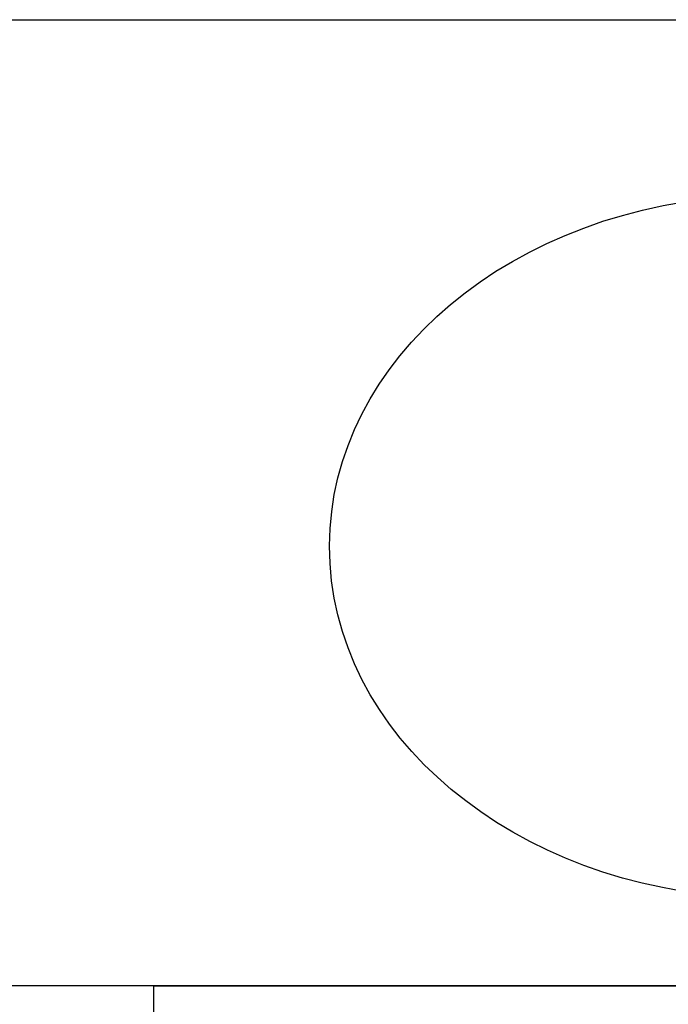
# Model space of a CAD drawing. Header units: millimetres. Extents: x 6161 to 8965, y -9035 to -5431.
# Tile 165 of 256: x 6771 to 6808, y -6625 to -6569. Entities that reach past the tile are written whole.
import ezdxf

# ---------------------------------------------------------------- set-up
doc = ezdxf.new("R2010")
doc.units = ezdxf.units.MM
doc.linetypes.add('DASHED', pattern=[19.05, 12.7, -6.35])
doc.layers.add('Wyposazenie Wew - Urzadzenia Sanitarne', color=6, linetype='Continuous')
doc.layers.add('Ściany', color=7, linetype='Continuous')

# ---------------------------------------------------------------- blocks, each defined once
blk = doc.blocks.new('Modul_MOP')
at = {"color": 9, "linetype": 'DASHED', "ltscale": 5, "true_color": 0xb8b8b8}
blk.add_lwpolyline([(-35, -55), (-35, -105), (35, -105), (35, -55), (-35, -55), (35, -105), (-35, -105), (35, -55)], dxfattribs=at)
blk.add_ellipse((0, -30), major_axis=(-25, 0), ratio=0.8, start_param=4.807479, end_param=10.900484)

msp = doc.modelspace()

# ---------------------------------------------------------------- linework, layer by layer
at = {"layer": 'Wyposazenie Wew - Urzadzenia Sanitarne'}
msp.add_lwpolyline([(7013.833, -6623.817), (6518.833, -6623.817), (6518.833, -6568.817), (7013.833, -6568.817)], close=True, dxfattribs=at)
at = {"layer": 'Ściany'}
msp.add_lwpolyline([(6518.833, -6678.817), (6518.833, -6568.817), (7013.833, -6568.817), (7013.833, -6788.817)], dxfattribs=at)

# ---------------------------------------------------------------- block references
at = {"layer": 'Wyposazenie Wew - Urzadzenia Sanitarne', "xscale": -1}
msp.add_blockref('Modul_MOP', (6813.833, -6568.817), dxfattribs=at)

doc.saveas('drawing.dxf')
